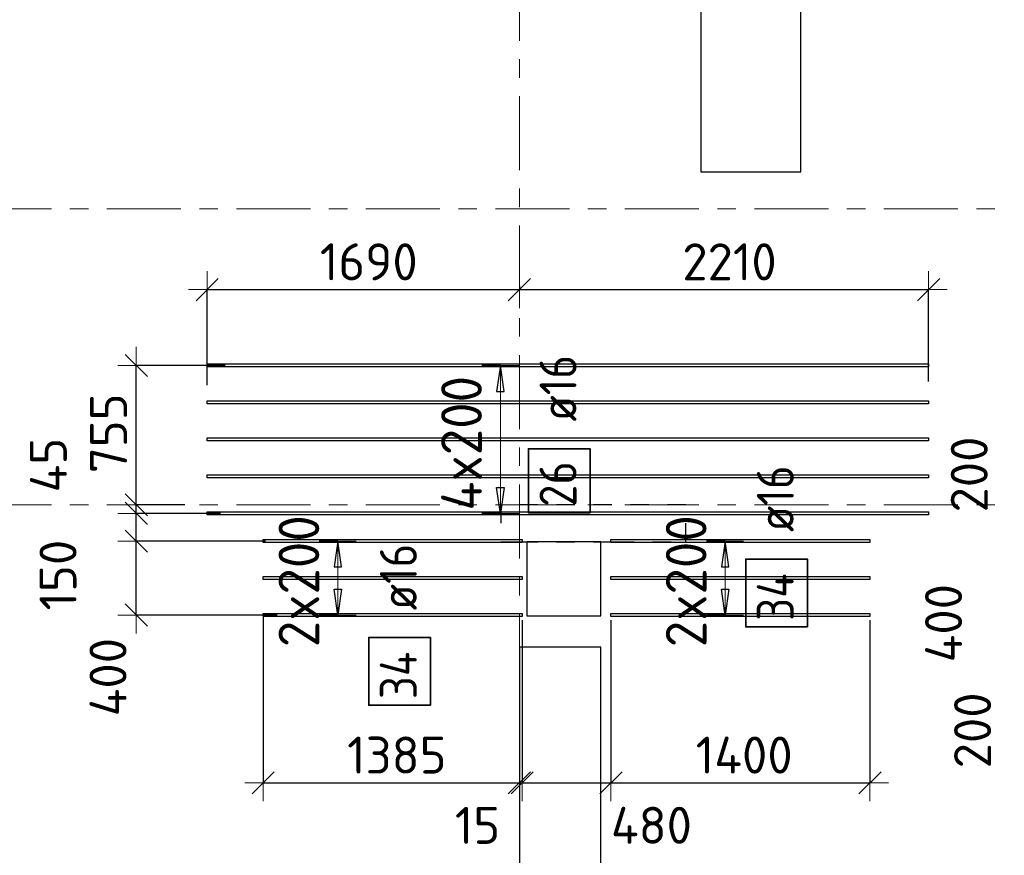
# Model space of a CAD drawing. Header units: metres. Extents: x -38 to 97, y -15 to 21.
# Tile 5 of 132: x 1.8 to 7.12, y 5.5 to 10.02. Entities that reach past the tile are written whole.
import ezdxf

# ---------------------------------------------------------------- set-up
doc = ezdxf.new("R2010")
doc.units = ezdxf.units.M
doc.header["$PDMODE"] = 65
for name, pattern in [('______11', [0.5, 0.4, -0.05, 0, -0.05]), ('______2', [0.0405, 0.03, -0.0105]), ('______5', [1.1, 0.8, -0.1, 0.1, -0.1])]:
    doc.linetypes.add(name, pattern=pattern)
for name, color, linetype, lineweight in [('XR$2$Осевая линия (1)', 7, '______5', 13), ('XR$4$Перекрытие (1)', 7, 'Continuous', 35), ('XR$4$Размерная линия (1)', 7, 'Continuous', 13)]:
    doc.layers.add(name, color=color, linetype=linetype, lineweight=lineweight)
doc.layers.add('XR$4$Арм.стержн.Доп. Арм верхн.зоны Х', color=7, linetype='Continuous', lineweight=35, true_color=0x8c8cff)
doc.layers.add('XR$6$Стена_ бетон несущ.', color=7, linetype='Continuous', lineweight=70, true_color=0xb4b496)
doc.styles.add('ISOCPEUR', font='txt')
doc.dimstyles.new('DIMSTYLE_3', dxfattribs={"dimtxt": 0.2, "dimasz": 0.2, "dimexe": 0, "dimexo": 0, "dimgap": 0.1, "dimtad": 2, "dimdec": 0, "dimlfac": 1000, "dimrnd": 5, "dimzin": 12, "dimdsep": 46, "dimtxsty": 'ISOCPEUR', "dimblk1": 'ALL_ML_STRICH', "dimblk2": 'ALL_ML_STRICH', "dimsah": 1, "dimcen": 0, "dimclrd": 7, "dimclre": 256, "dimclrt": 7, "dimadec": 0, "dimazin": 0, "dimtfac": 1, "dimtdec": 0, "dimtix": 1, "dimtmove": 2, "dimatfit": 3, "dimfxl": 0, "dimtzin": 0, "dimlwd": 0, "dimlwe": -3, "dimarcsym": 0})
doc.dimstyles.new('DIMSTYLE_33', dxfattribs={"dimtxt": 0.2, "dimasz": 0.2, "dimexe": 0, "dimexo": 0, "dimgap": 0.1, "dimtad": 2, "dimdec": 0, "dimlfac": 1000, "dimrnd": 5, "dimzin": 12, "dimdsep": 46, "dimtxsty": 'ISOCPEUR', "dimblk1": 'ALL_ML_STRICH', "dimblk2": 'ALL_ML_STRICH', "dimsah": 1, "dimcen": 0, "dimclrd": 7, "dimclre": 256, "dimclrt": 7, "dimadec": 0, "dimazin": 0, "dimtfac": 1, "dimtdec": 0, "dimtix": 1, "dimtmove": 2, "dimatfit": 3, "dimfxl": 0, "dimtvp": 1.2, "dimtzin": 0, "dimlwd": 0, "dimlwe": -3, "dimarcsym": 0})
doc.dimstyles.new('DIMSTYLE_34', dxfattribs={"dimtxt": 0.2, "dimasz": 0.2, "dimexe": 0, "dimexo": 0, "dimgap": 0.1, "dimtad": 0, "dimdec": 0, "dimlfac": 1000, "dimrnd": 5, "dimzin": 12, "dimdsep": 46, "dimtxsty": 'ISOCPEUR', "dimblk1": 'ALL_ML_STRICH', "dimblk2": 'ALL_ML_STRICH', "dimsah": 1, "dimcen": 0, "dimclrd": 7, "dimclre": 256, "dimclrt": 7, "dimadec": 0, "dimazin": 0, "dimtfac": 1, "dimtdec": 0, "dimtix": 1, "dimtmove": 2, "dimatfit": 3, "dimfxl": 0, "dimtvp": 1.2, "dimtzin": 0, "dimlwd": 0, "dimlwe": -3, "dimarcsym": 0})

# ---------------------------------------------------------------- blocks, each defined once
blk = doc.blocks.new('ALL_ML_STRICH')
at = {"color": 0, "linetype": 'ByBlock', "lineweight": -2}
for p, q in [((-0.3, -0.3), (0.3, 0.3)), ((0, -0.5), (0, 0.5)), ((-1, 0), (0.5, 0))]:
    blk.add_line(p, q, dxfattribs=at)
blk = doc.blocks.new('*D280')
at = {"layer": 'DEFPOINTS', "color": 7, "linetype": 'Continuous', "lineweight": 13, "transparency": 33554687}
for p in [(3.1483, 7.2038), (2.4293, 6.8038), (3.2106, 6.8038)]:
    blk.add_point(p, dxfattribs=at)
at = {"layer": 'XR$4$Размерная линия (1)', "color": 9, "linetype": 'Continuous', "lineweight": -2, "true_color": 0xc7c7c7, "transparency": 33554687}
for p, q in [((3.1283, 7.2038), (2.4293, 7.2038)), ((3.1906, 6.8038), (2.4293, 6.8038))]:
    blk.add_line(p, q, dxfattribs=at)
at = {"layer": 'XR$4$Размерная линия (1)', "color": 7, "linetype": 'Continuous', "lineweight": -2, "transparency": 33554687}
blk.add_line((2.4293, 6.8038), (2.4293, 7.2038), dxfattribs=at)
at = {"layer": 'XR$4$Размерная линия (1)', "color": 7, "linetype": 'Continuous', "lineweight": 13, "transparency": 33554687, "xscale": 0.2, "yscale": 0.2, "zscale": 0.2}
for p, rotation in [((2.4293, 7.2038), 90), ((2.4293, 6.8038), 270)]:
    blk.add_blockref('ALL_ML_STRICH', p, dxfattribs=dict(at, rotation=rotation))
at = {"layer": 'XR$4$Размерная линия (1)', "color": 7, "linetype": 'Continuous', "lineweight": 13, "transparency": 33554687, "insert": (2.2762, 6.4681), "char_height": 0.2, "width": 0.6, "attachment_point": 5, "rotation": 90, "style": 'ISOCPEUR'}
blk.add_mtext('\\A1;{400}', dxfattribs=at)
blk = doc.blocks.new('*D281')
at = {"layer": 'DEFPOINTS', "color": 7, "linetype": 'Continuous', "lineweight": 13, "transparency": 33554687}
for p in [(2.9044, 7.3537), (2.4293, 7.2038), (3.1483, 7.2038)]:
    blk.add_point(p, dxfattribs=at)
at = {"layer": 'XR$4$Размерная линия (1)', "color": 9, "linetype": 'Continuous', "lineweight": -2, "true_color": 0xc7c7c7, "transparency": 33554687}
for p, q in [((2.8844, 7.3537), (2.4293, 7.3537)), ((3.1283, 7.2038), (2.4293, 7.2038))]:
    blk.add_line(p, q, dxfattribs=at)
at = {"layer": 'XR$4$Размерная линия (1)', "color": 7, "linetype": 'Continuous', "lineweight": -2, "transparency": 33554687}
blk.add_line((2.4293, 7.2038), (2.4293, 7.3537), dxfattribs=at)
at = {"layer": 'XR$4$Размерная линия (1)', "color": 7, "linetype": 'Continuous', "lineweight": 13, "transparency": 33554687, "xscale": 0.2, "yscale": 0.2, "zscale": 0.2}
for p, rotation in [((2.4293, 7.3537), 90), ((2.4293, 7.2038), 270)]:
    blk.add_blockref('ALL_ML_STRICH', p, dxfattribs=dict(at, rotation=rotation))
at = {"layer": 'XR$4$Размерная линия (1)', "color": 7, "linetype": 'Continuous', "lineweight": 13, "transparency": 33554687, "insert": (2.006, 7.0197), "char_height": 0.2, "width": 0.6, "attachment_point": 5, "rotation": 90, "style": 'ISOCPEUR'}
blk.add_mtext('\\A1;{150}', dxfattribs=at)
blk = doc.blocks.new('*D282')
at = {"layer": 'DEFPOINTS', "color": 7, "linetype": 'Continuous', "lineweight": 13, "transparency": 33554687}
for p in [(2.7123, 7.4), (2.4293, 7.3537), (2.9044, 7.3537)]:
    blk.add_point(p, dxfattribs=at)
at = {"layer": 'XR$4$Размерная линия (1)', "color": 9, "linetype": 'Continuous', "lineweight": -2, "true_color": 0xc7c7c7, "transparency": 33554687}
for p, q in [((2.6923, 7.4), (2.4293, 7.4)), ((2.8844, 7.3537), (2.4293, 7.3537))]:
    blk.add_line(p, q, dxfattribs=at)
at = {"layer": 'XR$4$Размерная линия (1)', "color": 7, "linetype": 'Continuous', "lineweight": -2, "transparency": 33554687}
blk.add_line((2.4293, 7.3537), (2.4293, 7.4), dxfattribs=at)
at = {"layer": 'XR$4$Размерная линия (1)', "color": 7, "linetype": 'Continuous', "lineweight": 13, "transparency": 33554687, "xscale": 0.2, "yscale": 0.2, "zscale": 0.2}
for p, rotation in [((2.4293, 7.3537), 270), ((2.4293, 7.4), 90)]:
    blk.add_blockref('ALL_ML_STRICH', p, dxfattribs=dict(at, rotation=rotation))
at = {"layer": 'XR$4$Размерная линия (1)', "color": 7, "linetype": 'Continuous', "lineweight": 13, "transparency": 33554687, "insert": (1.9539, 7.6148), "char_height": 0.2, "width": 0.4, "attachment_point": 5, "rotation": 90, "style": 'ISOCPEUR'}
blk.add_mtext('\\A1;{45}', dxfattribs=at)
blk = doc.blocks.new('*D283')
at = {"layer": 'DEFPOINTS', "color": 7, "linetype": 'Continuous', "lineweight": 13, "transparency": 33554687}
for p in [(2.9303, 8.1537), (2.4293, 7.4), (2.7123, 7.4)]:
    blk.add_point(p, dxfattribs=at)
at = {"layer": 'XR$4$Размерная линия (1)', "color": 9, "linetype": 'Continuous', "lineweight": -2, "true_color": 0xc7c7c7, "transparency": 33554687}
for p, q in [((2.9103, 8.1537), (2.4293, 8.1537)), ((2.6923, 7.4), (2.4293, 7.4))]:
    blk.add_line(p, q, dxfattribs=at)
at = {"layer": 'XR$4$Размерная линия (1)', "color": 7, "linetype": 'Continuous', "lineweight": -2, "transparency": 33554687}
blk.add_line((2.4293, 7.4), (2.4293, 8.1537), dxfattribs=at)
at = {"layer": 'XR$4$Размерная линия (1)', "color": 7, "linetype": 'Continuous', "lineweight": 13, "transparency": 33554687, "xscale": 0.2, "yscale": 0.2, "zscale": 0.2}
for p, rotation in [((2.4293, 8.1537), 90), ((2.4293, 7.4), 270)]:
    blk.add_blockref('ALL_ML_STRICH', p, dxfattribs=dict(at, rotation=rotation))
at = {"layer": 'XR$4$Размерная линия (1)', "color": 7, "linetype": 'Continuous', "lineweight": 13, "transparency": 33554687, "insert": (2.2793, 7.7868), "char_height": 0.2, "width": 0.6, "attachment_point": 5, "rotation": 90, "style": 'ISOCPEUR'}
blk.add_mtext('\\A1;{755}', dxfattribs=at)
blk = doc.blocks.new('*D285')
at = {"layer": 'DEFPOINTS', "color": 7, "linetype": 'Continuous', "lineweight": 13, "transparency": 33554687}
for p in [(7.7099, 6.7906), (7.4257, 6.5906), (7.7164, 6.5906)]:
    blk.add_point(p, dxfattribs=at)
at = {"layer": 'XR$4$Размерная линия (1)', "color": 9, "linetype": 'Continuous', "lineweight": -2, "true_color": 0xc7c7c7, "transparency": 33554687}
for p, q in [((7.6899, 6.7906), (7.4257, 6.7906)), ((7.6964, 6.5906), (7.4257, 6.5906))]:
    blk.add_line(p, q, dxfattribs=at)
at = {"layer": 'XR$4$Размерная линия (1)', "color": 7, "linetype": 'Continuous', "lineweight": -2, "transparency": 33554687}
blk.add_line((7.4257, 6.5906), (7.4257, 6.7906), dxfattribs=at)
at = {"layer": 'XR$4$Размерная линия (1)', "color": 7, "linetype": 'Continuous', "lineweight": 13, "transparency": 33554687, "xscale": 0.2, "yscale": 0.2, "zscale": 0.2}
for p, rotation in [((7.4257, 6.7906), 90), ((7.4257, 6.5906), 270)]:
    blk.add_blockref('ALL_ML_STRICH', p, dxfattribs=dict(at, rotation=rotation))
at = {"layer": 'XR$4$Размерная линия (1)', "color": 7, "linetype": 'Continuous', "lineweight": 13, "transparency": 33554687, "insert": (6.9496, 6.1801), "char_height": 0.2, "width": 0.6, "attachment_point": 5, "rotation": 90, "style": 'ISOCPEUR'}
blk.add_mtext('\\A1;{200}', dxfattribs=at)
blk = doc.blocks.new('*D286')
at = {"layer": 'DEFPOINTS', "color": 7, "linetype": 'Continuous', "lineweight": 13, "transparency": 33554687}
for p in [(7.7009, 7.1906), (7.4257, 6.7906), (7.7099, 6.7906)]:
    blk.add_point(p, dxfattribs=at)
at = {"layer": 'XR$4$Размерная линия (1)', "color": 9, "linetype": 'Continuous', "lineweight": -2, "true_color": 0xc7c7c7, "transparency": 33554687}
for p, q in [((7.6809, 7.1906), (7.4257, 7.1906)), ((7.6899, 6.7906), (7.4257, 6.7906))]:
    blk.add_line(p, q, dxfattribs=at)
at = {"layer": 'XR$4$Размерная линия (1)', "color": 7, "linetype": 'Continuous', "lineweight": -2, "transparency": 33554687}
blk.add_line((7.4257, 6.7906), (7.4257, 7.1906), dxfattribs=at)
at = {"layer": 'XR$4$Размерная линия (1)', "color": 7, "linetype": 'Continuous', "lineweight": 13, "transparency": 33554687, "xscale": 0.2, "yscale": 0.2, "zscale": 0.2}
for p, rotation in [((7.4257, 7.1906), 90), ((7.4257, 6.7906), 270)]:
    blk.add_blockref('ALL_ML_STRICH', p, dxfattribs=dict(at, rotation=rotation))
at = {"layer": 'XR$4$Размерная линия (1)', "color": 7, "linetype": 'Continuous', "lineweight": 13, "transparency": 33554687, "insert": (6.7927, 6.7597), "char_height": 0.2, "width": 0.6, "attachment_point": 5, "rotation": 90, "style": 'ISOCPEUR'}
blk.add_mtext('\\A1;{400}', dxfattribs=at)
blk = doc.blocks.new('*D287')
at = {"layer": 'DEFPOINTS', "color": 7, "linetype": 'Continuous', "lineweight": 13, "transparency": 33554687}
for p in [(7.7009, 7.3906), (7.4257, 7.1906), (7.7009, 7.1906)]:
    blk.add_point(p, dxfattribs=at)
at = {"layer": 'XR$4$Размерная линия (1)', "color": 9, "linetype": 'Continuous', "lineweight": -2, "true_color": 0xc7c7c7, "transparency": 33554687}
for p, q in [((7.6809, 7.3906), (7.4257, 7.3906)), ((7.6809, 7.1906), (7.4257, 7.1906))]:
    blk.add_line(p, q, dxfattribs=at)
at = {"layer": 'XR$4$Размерная линия (1)', "color": 7, "linetype": 'Continuous', "lineweight": -2, "transparency": 33554687}
blk.add_line((7.4257, 7.1906), (7.4257, 7.3906), dxfattribs=at)
at = {"layer": 'XR$4$Размерная линия (1)', "color": 7, "linetype": 'Continuous', "lineweight": 13, "transparency": 33554687, "xscale": 0.2, "yscale": 0.2, "zscale": 0.2}
for p, rotation in [((7.4257, 7.3906), 90), ((7.4257, 7.1906), 270)]:
    blk.add_blockref('ALL_ML_STRICH', p, dxfattribs=dict(at, rotation=rotation))
at = {"layer": 'XR$4$Размерная линия (1)', "color": 7, "linetype": 'Continuous', "lineweight": 13, "transparency": 33554687, "insert": (6.9317, 7.564), "char_height": 0.2, "width": 0.6, "attachment_point": 5, "rotation": 90, "style": 'ISOCPEUR'}
blk.add_mtext('\\A1;{200}', dxfattribs=at)
blk = doc.blocks.new('*D310')
at = {"layer": 'DEFPOINTS', "color": 7, "linetype": 'Continuous', "lineweight": 13, "transparency": 33554687}
for p in [(4.5, 8.6047), (2.8119, 8.5641), (2.8119, 8.0269)]:
    blk.add_point(p, dxfattribs=at)
at = {"layer": 'XR$4$Размерная линия (1)', "color": 9, "linetype": 'Continuous', "lineweight": -2, "true_color": 0xc7c7c7, "transparency": 33554687}
for p, q in [((4.5, 8.5847), (4.5, 8.5641)), ((2.8119, 8.0469), (2.8119, 8.5641))]:
    blk.add_line(p, q, dxfattribs=at)
at = {"layer": 'XR$4$Размерная линия (1)', "color": 7, "linetype": 'Continuous', "lineweight": -2, "transparency": 33554687}
blk.add_line((2.8119, 8.5641), (4.5, 8.5641), dxfattribs=at)
at = {"layer": 'XR$4$Размерная линия (1)', "color": 7, "linetype": 'Continuous', "lineweight": 13, "transparency": 33554687, "xscale": 0.2, "yscale": 0.2, "zscale": 0.2, "rotation": 180}
blk.add_blockref('ALL_ML_STRICH', (2.8119, 8.5641), dxfattribs=at)
at = {"layer": 'XR$4$Размерная линия (1)', "color": 7, "linetype": 'Continuous', "lineweight": 13, "transparency": 33554687, "xscale": 0.2, "yscale": 0.2, "zscale": 0.2}
blk.add_blockref('ALL_ML_STRICH', (4.5, 8.5641), dxfattribs=at)
at = {"layer": 'XR$4$Размерная линия (1)', "color": 7, "linetype": 'Continuous', "lineweight": 13, "transparency": 33554687, "insert": (3.6859, 8.7141), "char_height": 0.2, "width": 0.8, "attachment_point": 5, "style": 'ISOCPEUR'}
blk.add_mtext('\\A1;{1690}', dxfattribs=at)
blk = doc.blocks.new('*D311')
at = {"layer": 'DEFPOINTS', "color": 7, "linetype": 'Continuous', "lineweight": 13, "transparency": 33554687}
for p in [(4.5, 8.6047), (4.5, 8.5641), (6.7119, 8.0471)]:
    blk.add_point(p, dxfattribs=at)
at = {"layer": 'XR$4$Размерная линия (1)', "color": 9, "linetype": 'Continuous', "lineweight": -2, "true_color": 0xc7c7c7, "transparency": 33554687}
for p, q in [((4.5, 8.5847), (4.5, 8.5641)), ((6.7119, 8.0671), (6.7119, 8.5641))]:
    blk.add_line(p, q, dxfattribs=at)
at = {"layer": 'XR$4$Размерная линия (1)', "color": 7, "linetype": 'Continuous', "lineweight": -2, "transparency": 33554687}
blk.add_line((4.5, 8.5641), (6.7119, 8.5641), dxfattribs=at)
at = {"layer": 'XR$4$Размерная линия (1)', "color": 7, "linetype": 'Continuous', "lineweight": 13, "transparency": 33554687, "xscale": 0.2, "yscale": 0.2, "zscale": 0.2, "rotation": 180}
blk.add_blockref('ALL_ML_STRICH', (4.5, 8.5641), dxfattribs=at)
at = {"layer": 'XR$4$Размерная линия (1)', "color": 7, "linetype": 'Continuous', "lineweight": 13, "transparency": 33554687, "xscale": 0.2, "yscale": 0.2, "zscale": 0.2}
blk.add_blockref('ALL_ML_STRICH', (6.7119, 8.5641), dxfattribs=at)
at = {"layer": 'XR$4$Размерная линия (1)', "color": 7, "linetype": 'Continuous', "lineweight": 13, "transparency": 33554687, "insert": (5.6359, 8.7141), "char_height": 0.2, "width": 0.8, "attachment_point": 5, "style": 'ISOCPEUR'}
blk.add_mtext('\\A1;{2210}', dxfattribs=at)
blk = doc.blocks.new('*D312')
at = {"layer": 'DEFPOINTS', "color": 7, "linetype": 'Continuous', "lineweight": 13, "transparency": 33554687}
for p in [(3.115, 6.8118), (4.5, 6.0151), (3.115, 5.8966)]:
    blk.add_point(p, dxfattribs=at)
at = {"layer": 'XR$4$Размерная линия (1)', "color": 9, "linetype": 'Continuous', "lineweight": -2, "true_color": 0xc7c7c7, "transparency": 33554687}
for p, q in [((3.115, 6.7918), (3.115, 5.8966)), ((4.5, 5.9951), (4.5, 5.8966))]:
    blk.add_line(p, q, dxfattribs=at)
at = {"layer": 'XR$4$Размерная линия (1)', "color": 7, "linetype": 'Continuous', "lineweight": -2, "transparency": 33554687}
blk.add_line((3.115, 5.8966), (4.5, 5.8966), dxfattribs=at)
at = {"layer": 'XR$4$Размерная линия (1)', "color": 7, "linetype": 'Continuous', "lineweight": 13, "transparency": 33554687, "xscale": 0.2, "yscale": 0.2, "zscale": 0.2, "rotation": 180}
blk.add_blockref('ALL_ML_STRICH', (3.115, 5.8966), dxfattribs=at)
at = {"layer": 'XR$4$Размерная линия (1)', "color": 7, "linetype": 'Continuous', "lineweight": 13, "transparency": 33554687, "xscale": 0.2, "yscale": 0.2, "zscale": 0.2}
blk.add_blockref('ALL_ML_STRICH', (4.5, 5.8966), dxfattribs=at)
at = {"layer": 'XR$4$Размерная линия (1)', "color": 7, "linetype": 'Continuous', "lineweight": 13, "transparency": 33554687, "insert": (3.8375, 6.0466), "char_height": 0.2, "width": 0.8, "attachment_point": 5, "style": 'ISOCPEUR'}
blk.add_mtext('\\A1;{1385}', dxfattribs=at)
blk = doc.blocks.new('*D313')
at = {"layer": 'DEFPOINTS', "color": 7, "linetype": 'Continuous', "lineweight": 13, "transparency": 33554687}
for p in [(4.515, 6.7958), (4.5, 6.0151), (4.5, 5.8966)]:
    blk.add_point(p, dxfattribs=at)
at = {"layer": 'XR$4$Размерная линия (1)', "color": 9, "linetype": 'Continuous', "lineweight": -2, "true_color": 0xc7c7c7, "transparency": 33554687}
for p, q in [((4.515, 6.7758), (4.515, 5.8966)), ((4.5, 5.9951), (4.5, 5.8966))]:
    blk.add_line(p, q, dxfattribs=at)
at = {"layer": 'XR$4$Размерная линия (1)', "color": 7, "linetype": 'Continuous', "lineweight": -2, "transparency": 33554687}
blk.add_line((4.5, 5.8966), (4.515, 5.8966), dxfattribs=at)
at = {"layer": 'XR$4$Размерная линия (1)', "color": 7, "linetype": 'Continuous', "lineweight": 13, "transparency": 33554687, "xscale": 0.2, "yscale": 0.2, "zscale": 0.2}
blk.add_blockref('ALL_ML_STRICH', (4.515, 5.8966), dxfattribs=at)
at = {"layer": 'XR$4$Размерная линия (1)', "color": 7, "linetype": 'Continuous', "lineweight": 13, "transparency": 33554687, "xscale": 0.2, "yscale": 0.2, "zscale": 0.2, "rotation": 180}
blk.add_blockref('ALL_ML_STRICH', (4.5, 5.8966), dxfattribs=at)
at = {"layer": 'XR$4$Размерная линия (1)', "color": 7, "linetype": 'Continuous', "lineweight": 13, "transparency": 33554687, "insert": (4.2736, 5.6666), "char_height": 0.2, "width": 0.4, "attachment_point": 5, "style": 'ISOCPEUR'}
blk.add_mtext('\\A1;{15}', dxfattribs=at)
blk = doc.blocks.new('*D314')
at = {"layer": 'DEFPOINTS', "color": 7, "linetype": 'Continuous', "lineweight": 13, "transparency": 33554687}
for p in [(4.515, 6.7958), (4.995, 6.7958), (4.515, 5.8966)]:
    blk.add_point(p, dxfattribs=at)
at = {"layer": 'XR$4$Размерная линия (1)', "color": 9, "linetype": 'Continuous', "lineweight": -2, "true_color": 0xc7c7c7, "transparency": 33554687}
for p, q in [((4.515, 6.7758), (4.515, 5.8966)), ((4.995, 6.7758), (4.995, 5.8966))]:
    blk.add_line(p, q, dxfattribs=at)
at = {"layer": 'XR$4$Размерная линия (1)', "color": 7, "linetype": 'Continuous', "lineweight": -2, "transparency": 33554687}
blk.add_line((4.515, 5.8966), (4.995, 5.8966), dxfattribs=at)
at = {"layer": 'XR$4$Размерная линия (1)', "color": 7, "linetype": 'Continuous', "lineweight": 13, "transparency": 33554687, "xscale": 0.2, "yscale": 0.2, "zscale": 0.2, "rotation": 180}
blk.add_blockref('ALL_ML_STRICH', (4.515, 5.8966), dxfattribs=at)
at = {"layer": 'XR$4$Размерная линия (1)', "color": 7, "linetype": 'Continuous', "lineweight": 13, "transparency": 33554687, "xscale": 0.2, "yscale": 0.2, "zscale": 0.2}
blk.add_blockref('ALL_ML_STRICH', (4.995, 5.8966), dxfattribs=at)
at = {"layer": 'XR$4$Размерная линия (1)', "color": 7, "linetype": 'Continuous', "lineweight": 13, "transparency": 33554687, "insert": (5.2136, 5.6669), "char_height": 0.2, "width": 0.6, "attachment_point": 5, "style": 'ISOCPEUR'}
blk.add_mtext('\\A1;{480}', dxfattribs=at)
blk = doc.blocks.new('*D315')
at = {"layer": 'DEFPOINTS', "color": 7, "linetype": 'Continuous', "lineweight": 13, "transparency": 33554687}
for p in [(4.995, 6.7958), (6.395, 6.7958), (4.995, 5.8966)]:
    blk.add_point(p, dxfattribs=at)
at = {"layer": 'XR$4$Размерная линия (1)', "color": 9, "linetype": 'Continuous', "lineweight": -2, "true_color": 0xc7c7c7, "transparency": 33554687}
for p, q in [((4.995, 6.7758), (4.995, 5.8966)), ((6.395, 6.7758), (6.395, 5.8966))]:
    blk.add_line(p, q, dxfattribs=at)
at = {"layer": 'XR$4$Размерная линия (1)', "color": 7, "linetype": 'Continuous', "lineweight": -2, "transparency": 33554687}
blk.add_line((4.995, 5.8966), (6.395, 5.8966), dxfattribs=at)
at = {"layer": 'XR$4$Размерная линия (1)', "color": 7, "linetype": 'Continuous', "lineweight": 13, "transparency": 33554687, "xscale": 0.2, "yscale": 0.2, "zscale": 0.2, "rotation": 180}
blk.add_blockref('ALL_ML_STRICH', (4.995, 5.8966), dxfattribs=at)
at = {"layer": 'XR$4$Размерная линия (1)', "color": 7, "linetype": 'Continuous', "lineweight": 13, "transparency": 33554687, "xscale": 0.2, "yscale": 0.2, "zscale": 0.2}
blk.add_blockref('ALL_ML_STRICH', (6.395, 5.8966), dxfattribs=at)
at = {"layer": 'XR$4$Размерная линия (1)', "color": 7, "linetype": 'Continuous', "lineweight": 13, "transparency": 33554687, "insert": (5.715, 6.0466), "char_height": 0.2, "width": 0.8, "attachment_point": 5, "style": 'ISOCPEUR'}
blk.add_mtext('\\A1;{1400}', dxfattribs=at)

msp = doc.modelspace()

# ---------------------------------------------------------------- linework, layer by layer
at = {"layer": 'XR$2$Осевая линия (1)', "color": 253, "linetype": '______11', "lineweight": 13, "true_color": 0xa0a0a0, "transparency": 33554687}
for p, q in [((4.5, -3.39), (4.5, 19.78)), ((-2.63, 9), (62.6, 9)), ((-2.63, 7.4), (62.6, 7.4))]:
    msp.add_line(p, q, dxfattribs=at)
at = {"layer": 'XR$4$Арм.стержн.Доп. Арм верхн.зоны Х', "color": 253, "linetype": 'Continuous', "lineweight": -3, "true_color": 0xa0a0a0, "transparency": 33554687}
for p, q in [((4.3971, 8.1537), (4.2971, 8.1537)), ((4.3971, 8.1537), (4.4971, 8.1537)), ((4.3971, 7.3537), (4.2971, 7.3537)), ((4.3971, 7.3537), (4.4971, 7.3537)), ((3.5181, 7.2038), (3.4181, 7.2038)), ((3.5181, 7.2038), (3.6181, 7.2038)), ((5.6116, 7.2038), (5.5116, 7.2038)), ((5.6116, 7.2038), (5.7116, 7.2038)), ((3.5181, 6.8038), (3.4181, 6.8038)), ((3.5181, 6.8038), (3.6181, 6.8038)), ((5.6116, 6.8038), (5.5116, 6.8038)), ((5.6116, 6.8038), (5.7116, 6.8038))]:
    msp.add_line(p, q, dxfattribs=at)
at = {"layer": 'XR$4$Арм.стержн.Доп. Арм верхн.зоны Х', "color": 7, "linetype": 'Continuous', "lineweight": 25, "transparency": 33554687}
for p, q in [((4.3971, 8.1537), (4.3771, 8.0137)), ((4.4171, 8.0137), (4.3971, 8.1537)), ((4.3771, 8.0137), (4.4171, 8.0137)), ((4.3971, 7.3537), (4.3771, 7.4937)), ((4.3771, 7.4937), (4.4171, 7.4937)), ((4.4171, 7.4937), (4.3971, 7.3537)), ((3.5181, 7.2038), (3.4981, 7.0638)), ((3.5381, 7.0638), (3.5181, 7.2038)), ((5.6116, 7.2038), (5.5916, 7.0638)), ((5.6316, 7.0638), (5.6116, 7.2038)), ((3.4981, 7.0638), (3.5381, 7.0638)), ((5.5916, 7.0638), (5.6316, 7.0638)), ((3.5181, 6.8038), (3.4981, 6.9438)), ((3.4981, 6.9438), (3.5381, 6.9438)), ((3.5381, 6.9438), (3.5181, 6.8038)), ((5.6116, 6.8038), (5.5916, 6.9438)), ((5.5916, 6.9438), (5.6316, 6.9438)), ((5.6316, 6.9438), (5.6116, 6.8038))]:
    msp.add_line(p, q, dxfattribs=at)
at = {"layer": 'XR$4$Арм.стержн.Доп. Арм верхн.зоны Х', "color": 7, "linetype": 'Continuous', "lineweight": 13, "transparency": 33554687}
for p, q in [((4.3971, 8.1537), (4.3971, 8.1537)), ((4.3971, 7.3537), (4.3971, 8.1537)), ((4.3971, 7.3537), (4.3971, 7.3537)), ((3.5181, 7.2038), (3.5181, 7.2038)), ((3.5181, 6.8038), (3.5181, 7.2038)), ((5.6116, 7.2038), (5.6116, 7.2038)), ((5.6116, 6.8038), (5.6116, 7.2038)), ((3.5181, 6.8038), (3.5181, 6.8038)), ((5.6116, 6.8038), (5.6116, 6.8038))]:
    msp.add_line(p, q, dxfattribs=at)
at = {"layer": 'XR$4$Арм.стержн.Доп. Арм верхн.зоны Х', "color": 7, "linetype": 'Continuous', "lineweight": 25, "transparency": 33554687}
for points in [[(6.7119, 8.1457), (2.8119, 8.1457), (2.8119, 8.1617), (6.7119, 8.1617), (6.7119, 8.1457)], [(6.7119, 7.9457), (2.8119, 7.9457), (2.8119, 7.9617), (6.7119, 7.9617), (6.7119, 7.9457)], [(6.7119, 7.7457), (2.8119, 7.7457), (2.8119, 7.7617), (6.7119, 7.7617), (6.7119, 7.7457)], [(6.7119, 7.5457), (2.8119, 7.5457), (2.8119, 7.5617), (6.7119, 7.5617), (6.7119, 7.5457)], [(6.7119, 7.3457), (2.8119, 7.3457), (2.8119, 7.3617), (6.7119, 7.3617), (6.7119, 7.3457)], [(4.515, 7.1958), (3.115, 7.1958), (3.115, 7.2118), (4.515, 7.2118), (4.515, 7.1958)], [(4.995, 7.2118), (6.395, 7.2118), (6.395, 7.1958), (4.995, 7.1958), (4.995, 7.2118)], [(4.515, 6.9958), (3.115, 6.9958), (3.115, 7.0118), (4.515, 7.0118), (4.515, 6.9958)], [(4.995, 7.0118), (6.395, 7.0118), (6.395, 6.9958), (4.995, 6.9958), (4.995, 7.0118)], [(4.515, 6.7958), (3.115, 6.7958), (3.115, 6.8118), (4.515, 6.8118), (4.515, 6.7958)], [(4.995, 6.8118), (6.395, 6.8118), (6.395, 6.7958), (4.995, 6.7958), (4.995, 6.8118)]]:
    msp.add_lwpolyline(points, dxfattribs=at)
at = {"layer": 'XR$4$Арм.стержн.Доп. Арм верхн.зоны Х', "color": 7, "linetype": 'Continuous', "lineweight": 35, "transparency": 33554687}
for points in [[(4.882, 7.3571), (4.882, 7.7037), (4.5487, 7.7037), (4.5487, 7.3571), (4.882, 7.3571)], [(6.0566, 6.7398), (6.0566, 7.1065), (5.7233, 7.1065), (5.7233, 6.7398), (6.0566, 6.7398)], [(4.0191, 6.3163), (4.0191, 6.683), (3.6857, 6.683), (3.6857, 6.3163), (4.0191, 6.3163)]]:
    msp.add_lwpolyline(points, dxfattribs=at)
at = {"layer": 'XR$4$Перекрытие (1)', "color": 7, "linetype": 'Continuous', "lineweight": 25, "transparency": 33554687}
for p, q in [((5.4806, 11.0007), (5.4806, 9.2007)), ((6.0206, 9.2007), (6.0206, 11.0007)), ((5.4806, 9.2007), (6.0206, 9.2007)), ((4.94, 7.2003), (4.54, 7.2002)), ((4.54, 7.2002), (4.54, 6.8002)), ((4.94, 6.8003), (4.94, 7.2003)), ((4.54, 6.8002), (4.94, 6.8003)), ((4.5, 6.6302), (4.5, 5.1302)), ((4.94, 6.6302), (4.5, 6.6302)), ((4.94, 5.1302), (4.94, 6.6302))]:
    msp.add_line(p, q, dxfattribs=at)
at = {"layer": 'XR$6$Стена_ бетон несущ.', "color": 253, "linetype": '______2', "lineweight": -3, "true_color": 0xa0a0a0, "transparency": 33554687}
for p, q in [((5.4, 7.4), (4.4, 7.4)), ((4.4, 7.4), (4.4, 7.2)), ((5.4, 7.2), (5.4, 7.4)), ((4.4, 7.2), (4.42, 7.2)), ((4.42, 7.2), (4.5, 7.2)), ((4.5, 7.2), (4.94, 7.2)), ((4.94, 7.2), (5.02, 7.2)), ((5.02, 7.2), (5.4, 7.2))]:
    msp.add_line(p, q, dxfattribs=at)

# ---------------------------------------------------------------- texts
at = {"layer": 'XR$4$Арм.стержн.Доп. Арм верхн.зоны Х', "color": 7, "linetype": 'Continuous', "lineweight": 25, "transparency": 33554687, "char_height": 0.2, "attachment_point": 7, "rotation": 90, "style": 'ISOCPEUR'}
for s, insert, width in [('\\W0.89; ø16 ', (4.8087, 7.7371), 0.749105), ('\\W0.87;26', (4.8087, 7.3904), 0.367208), ('\\W0.89; ø16 ', (5.9833, 7.1398), 0.749105), ('\\W0.89; ø16 ', (3.9457, 6.7163), 0.749105), ('\\W0.88;34', (5.9833, 6.7731), 0.387995), ('\\W0.88;34', (3.9457, 6.3497), 0.387995)]:
    msp.add_mtext(s, dxfattribs=dict(at, insert=insert, width=width))
at = {"layer": 'XR$4$Арм.стержн.Доп. Арм верхн.зоны Х', "color": 7, "linetype": 'Continuous', "lineweight": 13, "transparency": 33554687, "char_height": 0.22, "attachment_point": 7, "rotation": 90, "style": 'ISOCPEUR'}
for s, insert, width in [('\\W0.95;4x200', (4.2971, 7.3687), 0.895564), ('\\W0.95;2x200', (3.4181, 6.6298), 0.873359), ('\\W0.95;2x200', (5.5116, 6.6298), 0.873359)]:
    msp.add_mtext(s, dxfattribs=dict(at, insert=insert, width=width))

# ---------------------------------------------------------------- dimensions: what is measured, and where the dimension line sits
at = {"layer": 'XR$4$Размерная линия (1)', "color": 7, "linetype": 'Continuous', "lineweight": 13, "transparency": 33554687}
for base, p1, p2, dimstyle, picture, middle in [((4.5, 8.5641), (2.8119, 8.0469), (4.5, 8.5847), 'DIMSTYLE_3', '*D310', (3.6859, 8.7141)), ((6.7119, 8.5641), (4.5, 8.5847), (6.7119, 8.0671), 'DIMSTYLE_3', '*D311', (5.6359, 8.7141)), ((4.5, 5.8966), (3.115, 6.7918), (4.5, 5.9951), 'DIMSTYLE_3', '*D312', (3.8375, 6.0466)), ((4.515, 5.8966), (4.5, 5.9951), (4.515, 6.7758), 'DIMSTYLE_34', '*D313', (4.2736, 5.6666)), ((4.995, 5.8966), (4.515, 6.7758), (4.995, 6.7758), 'DIMSTYLE_34', '*D314', (5.2136, 5.6669)), ((6.395, 5.8966), (4.995, 6.7758), (6.395, 6.7758), 'DIMSTYLE_3', '*D315', (5.715, 6.0466))]:
    dim = msp.add_linear_dim(base=base, p1=p1, p2=p2, dimstyle=dimstyle, override={"dimpost": '<>', "dimclrd": 7, "dimclre": 9, "dimclrt": 7, "dimlwd": 0, "dimlwe": 65533}, dxfattribs=at)
    dim.commit()
    dim.dimension.update_dxf_attribs({"geometry": picture, "text_midpoint": middle, "dimtype": 160})
for base, p1, p2, dimstyle, picture, middle in [((2.4293, 8.1537), (2.6923, 7.4), (2.9103, 8.1537), 'DIMSTYLE_3', '*D283', (2.2793, 7.7868)), ((7.4257, 7.3906), (7.6809, 7.1906), (7.6809, 7.3906), 'DIMSTYLE_33', '*D287', (6.9317, 7.564)), ((2.4293, 7.4), (2.8844, 7.3537), (2.6923, 7.4), 'DIMSTYLE_33', '*D282', (1.9539, 7.6148)), ((2.4293, 7.3537), (3.1283, 7.2038), (2.8844, 7.3537), 'DIMSTYLE_33', '*D281', (2.006, 7.0197)), ((2.4293, 7.2038), (3.1906, 6.8038), (3.1283, 7.2038), 'DIMSTYLE_33', '*D280', (2.2762, 6.4681)), ((7.4257, 7.1906), (7.6899, 6.7906), (7.6809, 7.1906), 'DIMSTYLE_33', '*D286', (6.7927, 6.7597)), ((7.4257, 6.7906), (7.6964, 6.5906), (7.6899, 6.7906), 'DIMSTYLE_33', '*D285', (6.9496, 6.1801))]:
    dim = msp.add_linear_dim(base=base, p1=p1, p2=p2, angle=90, dimstyle=dimstyle, override={"dimpost": '<>', "dimclrd": 7, "dimclre": 9, "dimclrt": 7, "dimlwd": 0, "dimlwe": 65533}, dxfattribs=at)
    dim.commit()
    dim.dimension.update_dxf_attribs({"geometry": picture, "text_midpoint": middle, "dimtype": 160})

doc.saveas('drawing.dxf')
